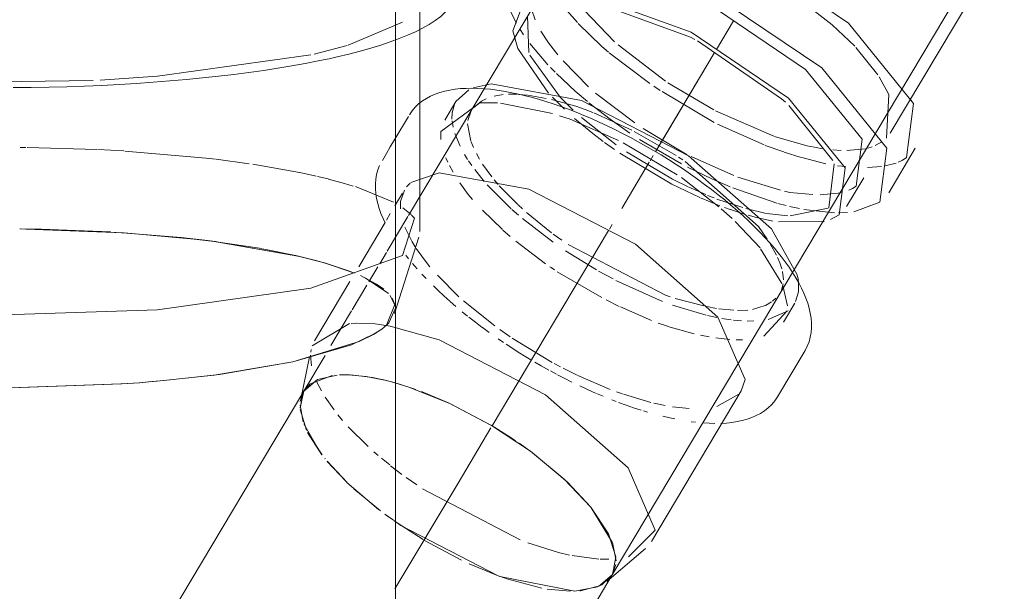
# Model space of a CAD drawing. Header units: millimetres. Extents: x -121 to 29920, y 1231 to 31888.
# Tile 26 of 106: x 9372 to 9510, y 9047 to 9127. Entities that reach past the tile are written whole.
import ezdxf

# ---------------------------------------------------------------- set-up
doc = ezdxf.new("R2010")
doc.units = ezdxf.units.MM
doc.linetypes.add('ADSK_Осевая', pattern=[700, 500, -100, 0, -100])
doc.layers.add('P-PIPE-____-CNTR', color=3, linetype='ADSK_Осевая', lineweight=20)
doc.layers.add('P-PIPE-____-OTLN', color=3, linetype='Continuous', lineweight=20)

# ---------------------------------------------------------------- blocks, each defined once
blk = doc.blocks.new('ADSK_ППР_Крестовина одноплоскостная канализационная - Одноплоскостная-1587492-3D severage Left')
at = {"layer": 'P-PIPE-____-OTLN', "color": 22}
for p, q in [((-15356.7, 9097), (-15356.7, 9129.52)), ((-15351.67, 9115.13), (-15353.24, 9112.5)), ((-15307.77, 9097.37), (-15304.18, 9090.98)), ((-15360.22, 9085.61), (-15356.82, 9096.24)), ((-15306.08, 9084.4), (-15304.51, 9087.03)), ((-15361.02, 9084.31), (-15360.1, 9086.32)), ((-15360.1, 8868.86), (-15360.1, 9086.32)), ((-15363.08, 9082.73), (-15362.38, 9083.17)), ((-15306.93, 9073.98), (-15303.08, 9080.45)), ((-15324.46, 9053.83), (-15311.96, 9074.82)), ((-15344.01, 9068.28), (-15343.4, 9067.88)), ((-15330.68, 9048.29), (-15325.3, 9052.85)), ((-15329.43, 9050.62), (-15329.91, 9049.19)), ((-15360.17, 8998.41), (-15329.91, 9049.19))]:
    blk.add_line(p, q, dxfattribs=at)
at = {"layer": 'P-PIPE-____-OTLN', "color": 9}
for p, q in [((-15366.67, 9122.95), (-15359.12, 9126.17)), ((-15371.43, 9121.72), (-15366.8, 9122.91)), ((-15351.67, 9115.13), (-15349.87, 9116.75)), ((-15352.2, 9113.56), (-15351.87, 9114.74)), ((-15345.48, 9114.9), (-15338.23, 9113.44)), ((-15358.28, 9113.02), (-15360.17, 9109.86)), ((-15352.08, 9111.54), (-15352.21, 9112.41)), ((-15328.41, 9109.34), (-15320.89, 9104.92)), ((-15320.68, 9107.36), (-15320.11, 9106.98)), ((-15358.54, 9103.23), (-15358.04, 9103.74)), ((-15359.12, 9102.34), (-15360.17, 9100.58)), ((-15359.39, 9101.21), (-15358.86, 9102.77)), ((-15359.06, 9100.3), (-15357.9, 9099.36)), ((-15357.85, 9099.31), (-15357.45, 9098.87)), ((-15309.26, 9094.62), (-15306.3, 9089.76)), ((-15304.18, 9090.98), (-15304.01, 9090.17)), ((-15306.18, 9089.48), (-15305.51, 9086.67)), ((-15360.13, 9086.67), (-15360.81, 9088.08)), ((-15360.17, 9086.85), (-15360.56, 9087.74)), ((-15305.55, 9085.97), (-15308.84, 9082.43)), ((-15305.45, 9085.96), (-15308.23, 9084.77)), ((-15361.77, 9083.62), (-15361.02, 9084.31)), ((-15363.07, 9082.74), (-15362.01, 9083.43)), ((-15362, 9084.02), (-15362.9, 9084.14)), ((-15360.82, 9083.83), (-15361.99, 9084.02)), ((-15374.39, 9078.88), (-15365.15, 9081.69)), ((-15365.15, 9081.69), (-15363.08, 9082.73)), ((-15384.58, 9077.12), (-15374.39, 9078.88)), ((-15372.05, 9079.56), (-15373.29, 9073.68)), ((-15395.74, 9075.96), (-15394.42, 9076.07)), ((-15394.25, 9076.08), (-15392.4, 9076.24)), ((-15392.35, 9076.25), (-15384.58, 9077.12)), ((-15367.66, 9077.04), (-15366.49, 9077.04)), ((-15366.33, 9077.03), (-15363.27, 9076.67)), ((-15363.27, 9076.67), (-15361.58, 9076.31)), ((-15361.41, 9076.27), (-15360.28, 9075.97)), ((-15360.67, 9076.08), (-15358.37, 9075.39)), ((-15416.71, 9075.26), (-15412.34, 9075.27)), ((-15412.34, 9075.27), (-15398.19, 9075.79)), ((-15372.86, 9074.78), (-15401.92, 9026.01)), ((-15398.19, 9075.79), (-15395.78, 9075.96)), ((-15358.36, 9075.39), (-15357.28, 9075.02)), ((-15356.47, 9074.72), (-15352.64, 9073.1)), ((-15312.28, 9074.36), (-15315.37, 9072.63)), ((-15352.61, 9073.09), (-15346.82, 9070.04)), ((-15346.78, 9070.02), (-15344.01, 9068.28)), ((-15342.89, 9067.53), (-15341.08, 9066.23)), ((-15341.06, 9066.22), (-15336.2, 9062.15)), ((-15336.16, 9062.11), (-15332.88, 9058.6)), ((-15332.88, 9058.6), (-15329.91, 9053.73)), ((-15356.26, 9054.11), (-15359.85, 9056.42)), ((-15350.91, 9051.23), (-15356.07, 9053.99)), ((-15329.9, 9053.69), (-15329.39, 9051.13)), ((-15345.56, 9048.98), (-15349.83, 9050.72)), ((-15335.11, 9046.92), (-15345.55, 9048.97)), ((-15344.69, 9048.68), (-15345.51, 9048.96)), ((-15339.71, 9047.34), (-15344.6, 9048.64)), ((-15329.91, 9049.19), (-15331.84, 9047.58)), ((-15329.91, 9049.19), (-15331.42, 9047.78)), ((-15335.73, 9046.92), (-15339, 9047.21)), ((-15331.99, 9047.51), (-15335.12, 9046.92))]:
    blk.add_line(p, q, dxfattribs=at)
at = {"layer": 'P-PIPE-____-OTLN', "color": 10}
for p, q in [((-15346.36, 9115.88), (-15345.11, 9116.09)), ((-15344.34, 9116.14), (-15343.16, 9116.12)), ((-15342.95, 9116.1), (-15341.75, 9115.99)), ((-15341.69, 9115.98), (-15339.14, 9115.56)), ((-15349.24, 9114.23), (-15348.1, 9115.17)), ((-15348.1, 9115.17), (-15347.48, 9115.49)), ((-15338.36, 9115.39), (-15335, 9114.46)), ((-15352.23, 9112.65), (-15352.2, 9113.56)), ((-15350.04, 9112.45), (-15349.54, 9113.82)), ((-15332.48, 9113.55), (-15327.18, 9111.12)), ((-15349.6, 9109.59), (-15350.08, 9112.01)), ((-15351.11, 9108.88), (-15351.84, 9110.65)), ((-15326.85, 9110.95), (-15321.04, 9107.59)), ((-15360.17, 9109.86), (-15360.81, 9108.79)), ((-15349.23, 9108.69), (-15349.57, 9109.51)), ((-15412.34, 9108.73), (-15411.57, 9108.72)), ((-15411.35, 9108.72), (-15401.65, 9108.43)), ((-15401.51, 9108.42), (-15397.92, 9108.23)), ((-15361.36, 9107.86), (-15361.92, 9106.92)), ((-15360.81, 9108.79), (-15361.35, 9107.88)), ((-15350.06, 9107.06), (-15350.5, 9107.76)), ((-15348.38, 9107.1), (-15348.83, 9107.88)), ((-15385.04, 9107.07), (-15380.46, 9106.46)), ((-15379.95, 9106.38), (-15373.45, 9105.23)), ((-15352.8, 9106.66), (-15353.08, 9107.28)), ((-15352.08, 9105.3), (-15352.58, 9106.2)), ((-15349.46, 9106.19), (-15349.94, 9106.87)), ((-15346.7, 9104.61), (-15347.96, 9106.41)), ((-15319.78, 9106.75), (-15309.58, 9097.7)), ((-15373.39, 9105.22), (-15371.12, 9104.73)), ((-15348.41, 9104.8), (-15349.06, 9105.64)), ((-15347.74, 9104), (-15348.4, 9104.79)), ((-15370.95, 9104.69), (-15369.47, 9104.33)), ((-15349.97, 9102.16), (-15351.15, 9103.81)), ((-15343.97, 9100.16), (-15347.33, 9103.53)), ((-15345.81, 9103.58), (-15346.35, 9104.19)), ((-15343.08, 9100.79), (-15345.64, 9103.39)), ((-15320.3, 9104.52), (-15315.06, 9100.46)), ((-15365.68, 9103.26), (-15360.39, 9101.11)), ((-15349.35, 9101.46), (-15349.97, 9102.16)), ((-15359.41, 9100.18), (-15359.39, 9101.21)), ((-15342.39, 9100.16), (-15343.01, 9100.73)), ((-15360.81, 9099.51), (-15361.35, 9098.59)), ((-15345.21, 9097.29), (-15347.97, 9099.97)), ((-15342.98, 9099.28), (-15343.9, 9100.1)), ((-15338.37, 9096.83), (-15341.84, 9099.66)), ((-15314.74, 9100.18), (-15313.24, 9098.81)), ((-15361.54, 9098.28), (-15365.21, 9092.11)), ((-15338.15, 9095.51), (-15342.43, 9098.81)), ((-15312.81, 9098.4), (-15309.34, 9094.74)), ((-15409.36, 9097.32), (-15412.35, 9097.37)), ((-15398.21, 9096.85), (-15399.73, 9096.94)), ((-15357.78, 9095.59), (-15358.8, 9097.64)), ((-15344.11, 9096.32), (-15345.13, 9097.22)), ((-15336.96, 9095.8), (-15338.15, 9096.66)), ((-15309.58, 9097.7), (-15308.34, 9095.94)), ((-15386.63, 9095.79), (-15388.74, 9096.03)), ((-15385.15, 9095.6), (-15386.63, 9095.79)), ((-15379.03, 9094.67), (-15385.05, 9095.59)), ((-15373.68, 9093.6), (-15384.76, 9095.55)), ((-15357.36, 9094.9), (-15357.78, 9095.58)), ((-15339.2, 9092.51), (-15343.33, 9095.66)), ((-15307.94, 9095.31), (-15307.06, 9093.71)), ((-15378.12, 9094.51), (-15378.98, 9094.66)), ((-15374.02, 9093.67), (-15378.12, 9094.51)), ((-15355.62, 9092.49), (-15357.2, 9094.65)), ((-15332.13, 9091.67), (-15336.41, 9094.31)), ((-15370.99, 9092.93), (-15373.98, 9093.66)), ((-15369.74, 9092.58), (-15370.99, 9092.93)), ((-15358.67, 9093.72), (-15358.26, 9093.2)), ((-15357.09, 9091.82), (-15357.74, 9092.57)), ((-15355.31, 9092.11), (-15355.62, 9092.49)), ((-15306.92, 9093.41), (-15306.6, 9092.65)), ((-15306.6, 9092.64), (-15306.32, 9091.8)), ((-15365.8, 9091.22), (-15366.51, 9091.5)), ((-15355.84, 9090.48), (-15356.41, 9091.07)), ((-15331.38, 9087.81), (-15337.59, 9091.42)), ((-15329.81, 9090.4), (-15331.82, 9091.49)), ((-15306.23, 9091.43), (-15306.1, 9090.29)), ((-15366.44, 9090.05), (-15371.37, 9081.78)), ((-15361.06, 9088.38), (-15364.33, 9090.57)), ((-15351.26, 9087.93), (-15354.26, 9090.91)), ((-15322.94, 9087.27), (-15329.44, 9090.2)), ((-15306.13, 9089.72), (-15306.37, 9088.85)), ((-15352.54, 9087.32), (-15353.37, 9088.06)), ((-15351.68, 9086.57), (-15352.5, 9087.28)), ((-15346.27, 9083.87), (-15350.63, 9087.37)), ((-15328.95, 9086.58), (-15330.77, 9087.49)), ((-15317.19, 9086.64), (-15321.17, 9087.7)), ((-15307.74, 9087.21), (-15308.57, 9086.73)), ((-15307.13, 9087.73), (-15307.6, 9087.32)), ((-15350.06, 9085.24), (-15350.8, 9085.84)), ((-15324.46, 9084.62), (-15328.79, 9086.51)), ((-15316.85, 9085.34), (-15321.53, 9086.74)), ((-15315.41, 9086.31), (-15316.77, 9086.55)), ((-15314.09, 9086.14), (-15315.07, 9086.26)), ((-15312.98, 9086.05), (-15314, 9086.13)), ((-15311.06, 9086.07), (-15312.48, 9086.03)), ((-15308.62, 9086.71), (-15310.41, 9086.16)), ((-15366.51, 9084.2), (-15371.69, 9081.08)), ((-15365.46, 9084.26), (-15366.27, 9084.22)), ((-15362.91, 9084.14), (-15365.38, 9084.26)), ((-15322.22, 9083.81), (-15323.52, 9084.26)), ((-15315.38, 9085.02), (-15316.68, 9085.3)), ((-15313.35, 9084.7), (-15314.67, 9084.9)), ((-15311.91, 9084.57), (-15313.02, 9084.66)), ((-15310.22, 9084.55), (-15311.12, 9084.54)), ((-15347.04, 9082.95), (-15348, 9083.65)), ((-15344.13, 9082.36), (-15345.59, 9083.37)), ((-15318.51, 9082.77), (-15322.16, 9083.79)), ((-15345.05, 9081.56), (-15345.79, 9082.07)), ((-15338.26, 9078.77), (-15343.83, 9082.16)), ((-15316.41, 9082.34), (-15317.64, 9082.58)), ((-15313.54, 9081.97), (-15315.51, 9082.19)), ((-15311.79, 9081.92), (-15312.69, 9081.93)), ((-15371.83, 9080.58), (-15371.89, 9080.22)), ((-15371.93, 9079.79), (-15371.8, 9078.32)), ((-15341.24, 9079.15), (-15341.95, 9079.57)), ((-15337.68, 9077.14), (-15338.51, 9077.59)), ((-15337.1, 9078.16), (-15338.01, 9078.64)), ((-15334.81, 9077.01), (-15336.73, 9077.97)), ((-15371.93, 9075.81), (-15368.9, 9076.94)), ((-15371.03, 9076.02), (-15370.41, 9074.81)), ((-15367.9, 9077.03), (-15366.76, 9077.05)), ((-15366.61, 9077.04), (-15364.21, 9076.82)), ((-15364.16, 9076.81), (-15362.08, 9076.42)), ((-15361.89, 9076.38), (-15360.67, 9076.08)), ((-15330.23, 9075.03), (-15334.73, 9076.97)), ((-15373.37, 9072.44), (-15372.88, 9074.76)), ((-15373.34, 9073.35), (-15372.88, 9074.76)), ((-15372.86, 9074.78), (-15371.96, 9075.79)), ((-15333.35, 9075), (-15334.43, 9075.5)), ((-15332.26, 9074.52), (-15333.35, 9075)), ((-15328.47, 9074.39), (-15329.31, 9074.69)), ((-15369.88, 9073.93), (-15368.65, 9072.17)), ((-15331.18, 9074.06), (-15332.09, 9074.44)), ((-15329.39, 9073.34), (-15330, 9073.58)), ((-15324.53, 9073.21), (-15328.33, 9074.34)), ((-15372.95, 9070.49), (-15373.38, 9072.83)), ((-15372.49, 9069.36), (-15373.35, 9072.22)), ((-15324.99, 9071.85), (-15325.58, 9072.03)), ((-15322.54, 9072.78), (-15324.13, 9073.12)), ((-15319.21, 9072.37), (-15321.55, 9072.61)), ((-15368.12, 9071.5), (-15367.45, 9070.7)), ((-15318.35, 9070.45), (-15318.95, 9070.52)), ((-15370.47, 9066.1), (-15372.86, 9070.24)), ((-15366.66, 9069.81), (-15363.89, 9067.06)), ((-15370.32, 9065.91), (-15372.32, 9069.02)), ((-15369.89, 9065.37), (-15369.91, 9065.39)), ((-15369.89, 9065.37), (-15369.9, 9065.38)), ((-15366.88, 9062.11), (-15369.61, 9065.03)), ((-15363.09, 9066.34), (-15362.48, 9065.81)), ((-15362.06, 9065.45), (-15360.9, 9064.5)), ((-15367, 9062.23), (-15369.58, 9064.99)), ((-15360.77, 9064.4), (-15359.2, 9063.19)), ((-15358.6, 9062.75), (-15357.13, 9061.71)), ((-15362.44, 9058.3), (-15366.85, 9062.08)), ((-15362.18, 9058.1), (-15365.88, 9061.17)), ((-15356.33, 9061.17), (-15342.74, 9054.05)), ((-15360.53, 9056.89), (-15361.56, 9057.64)), ((-15360.38, 9056.79), (-15361.34, 9057.47)), ((-15341.68, 9053.65), (-15337.41, 9052.32)), ((-15337.39, 9052.32), (-15335.85, 9051.95)), ((-15335.49, 9051.88), (-15331.79, 9051.38)), ((-15331.62, 9051.38), (-15330.4, 9051.36))]:
    blk.add_line(p, q, dxfattribs=at)
at = {"layer": 'P-PIPE-____-OTLN', "color": 22}
for points in [[(-15351.3, 9131.48, 0), (-15351.39, 9130.59, 0), (-15351.64, 9129.74, 0), (-15352.03, 9128.96, 0), (-15352.53, 9128.25, 0), (-15353.13, 9127.59, 0), (-15353.8, 9126.98, 0), (-15354.56, 9126.4, 0), (-15355.4, 9125.86, 0), (-15356.32, 9125.33, 0), (-15357.32, 9124.83, 0), (-15358.4, 9124.34, 0), (-15359.57, 9123.87, 0), (-15360.81, 9123.41, 0), (-15362.13, 9122.97, 0), (-15363.53, 9122.54, 0), (-15365.01, 9122.12, 0), (-15366.57, 9121.72, 0), (-15368.19, 9121.33, 0), (-15368.93, 9121.16, 0)], [(-15413.29, 9117.05, 0), (-15410.8, 9117.07, 0), (-15408.32, 9117.12, 0), (-15405.86, 9117.18, 0), (-15403.4, 9117.27, 0), (-15400.97, 9117.37, 0), (-15398.56, 9117.5, 0), (-15396.17, 9117.64, 0), (-15393.81, 9117.8, 0), (-15391.49, 9117.98, 0), (-15389.2, 9118.18, 0), (-15386.96, 9118.4, 0), (-15384.75, 9118.63, 0), (-15382.6, 9118.89, 0), (-15380.49, 9119.16, 0), (-15378.44, 9119.45, 0), (-15376.45, 9119.75, 0), (-15374.52, 9120.07, 0), (-15372.65, 9120.41, 0), (-15370.84, 9120.76, 0), (-15369.1, 9121.13, 0), (-15368.93, 9121.16, 0)], [(-15349.29, 9117.01, 0), (-15346.78, 9117.56, 0), (-15334.22, 9115.27, 0), (-15319.32, 9107.56, 0), (-15307.77, 9097.37, 0)], [(-15357.35, 9114.32, 0), (-15356.87, 9114.78, 0), (-15356.35, 9115.19, 0), (-15355.79, 9115.55, 0), (-15355.2, 9115.87, 0), (-15354.57, 9116.14, 0), (-15353.92, 9116.37, 0), (-15353.24, 9116.56, 0), (-15352.53, 9116.71, 0), (-15351.79, 9116.83, 0), (-15351.04, 9116.91, 0), (-15350.25, 9116.95, 0), (-15349.45, 9116.97, 0), (-15348.61, 9116.95, 0), (-15347.76, 9116.9, 0), (-15346.88, 9116.82, 0), (-15345.98, 9116.7, 0), (-15345.06, 9116.56, 0), (-15344.12, 9116.39, 0), (-15343.16, 9116.19, 0), (-15342.19, 9115.97, 0), (-15341.19, 9115.71, 0), (-15340.19, 9115.43, 0), (-15339.16, 9115.12, 0), (-15338.13, 9114.78, 0), (-15337.08, 9114.42, 0), (-15336.02, 9114.03, 0), (-15334.96, 9113.62, 0), (-15333.88, 9113.19, 0), (-15332.8, 9112.73, 0), (-15331.72, 9112.24, 0), (-15330.64, 9111.74, 0), (-15329.55, 9111.22, 0), (-15328.47, 9110.67, 0), (-15327.39, 9110.11, 0), (-15326.31, 9109.52, 0), (-15325.24, 9108.92, 0), (-15324.17, 9108.3, 0), (-15323.12, 9107.67, 0), (-15322.07, 9107.02, 0), (-15321.04, 9106.36, 0), (-15320.02, 9105.68, 0), (-15319.01, 9104.99, 0), (-15318.03, 9104.29, 0), (-15317.06, 9103.58, 0), (-15316.11, 9102.87, 0), (-15315.18, 9102.14, 0), (-15314.27, 9101.41, 0), (-15313.39, 9100.67, 0), (-15312.53, 9099.93, 0), (-15311.7, 9099.18, 0), (-15310.89, 9098.43, 0), (-15310.12, 9097.68, 0), (-15309.37, 9096.92, 0), (-15308.66, 9096.17, 0), (-15307.98, 9095.42, 0), (-15307.33, 9094.67, 0), (-15306.81, 9094.05, 0)], [(-15357.94, 9103.82, 0), (-15354, 9105.19, 0), (-15341.51, 9102.9, 0), (-15326.69, 9095.23, 0), (-15315.2, 9085.1, 0)], [(-15357.45, 9098.87, 0), (-15359.12, 9093.65, 0), (-15371.88, 9089.1, 0)], [(-15303.08, 9080.45, 0), (-15302.77, 9081.03, 0), (-15302.53, 9081.65, 0), (-15302.35, 9082.28, 0), (-15302.23, 9082.94, 0), (-15302.18, 9083.6, 0), (-15302.18, 9084.28, 0), (-15302.24, 9084.96, 0), (-15302.35, 9085.64, 0), (-15302.51, 9086.33, 0), (-15302.71, 9087.03, 0), (-15302.96, 9087.73, 0), (-15303.25, 9088.43, 0), (-15303.58, 9089.14, 0), (-15303.95, 9089.86, 0), (-15304.37, 9090.58, 0), (-15304.82, 9091.31, 0), (-15305.31, 9092.04, 0), (-15305.83, 9092.78, 0), (-15306.39, 9093.52, 0), (-15306.81, 9094.05, 0)], [(-15371.88, 9089.1, 0), (-15393.2, 9086.11, 0), (-15418.86, 9085.27, 0), (-15443.77, 9086.76, 0), (-15445.36, 9086.95, 0)], [(-15362.01, 9083.43, 0), (-15361.36, 9083.97, 0), (-15360.17, 9086.85, 0)], [(-15315.2, 9085.1, 0), (-15311.43, 9076.38, 0), (-15311.96, 9074.82, 0)], [(-15327.71, 9064.12, 0), (-15339.2, 9074.25, 0), (-15354.02, 9081.92, 0), (-15360.82, 9083.83, 0)], [(-15392.4, 9076.24, 0), (-15385.35, 9077.01, 0), (-15374.39, 9078.88, 0), (-15366.21, 9081.25, 0), (-15363.07, 9082.74, 0)], [(-15416.76, 9075.26, 0), (-15412.47, 9075.27, 0), (-15398.34, 9075.78, 0), (-15395.74, 9075.96, 0)], [(-15395.78, 9075.96, 0), (-15394.47, 9076.06, 0), (-15392.35, 9076.25, 0)], [(-15360.28, 9075.97, 0), (-15358.08, 9075.29, 0), (-15352.43, 9073.01, 0), (-15346.71, 9069.98, 0), (-15341.31, 9066.4, 0), (-15336.59, 9062.52, 0), (-15332.88, 9058.6, 0), (-15330.44, 9054.92, 0), (-15329.42, 9051.71, 0), (-15329.9, 9049.21, 0), (-15329.91, 9049.19, 0)], [(-15306.93, 9073.98, 0), (-15307.3, 9073.43, 0), (-15307.72, 9072.93, 0), (-15308.2, 9072.47, 0), (-15308.72, 9072.06, 0), (-15309.28, 9071.69, 0), (-15309.87, 9071.37, 0), (-15310.5, 9071.1, 0), (-15311.15, 9070.87, 0), (-15311.83, 9070.68, 0), (-15312.54, 9070.53, 0), (-15313.27, 9070.42, 0), (-15314.03, 9070.34, 0), (-15314.82, 9070.29, 0)], [(-15327.67, 9051.7, 0), (-15323.94, 9055.4, 0), (-15327.71, 9064.12, 0)]]:
    blk.add_polyline3d(points, dxfattribs=at)
at = {"layer": 'P-PIPE-____-OTLN', "color": 9}
for points in [[(-15401.19, 9118.11, 0), (-15393.2, 9118.63, 0), (-15371.88, 9121.62, 0)], [(-15434.27, 9118.42, 0), (-15418.86, 9117.79, 0), (-15402.19, 9118.06, 0)], [(-15353.78, 9109.85, 0), (-15353.77, 9110.93, 0), (-15348.35, 9114.93, 0), (-15345.87, 9114.93, 0)], [(-15358.14, 9113.26, 0), (-15357.77, 9113.81, 0), (-15357.35, 9114.32, 0)], [(-15337.25, 9113.14, 0), (-15335.79, 9112.64, 0), (-15329.07, 9109.68, 0)], [(-15303.99, 9090.04, 0), (-15303.98, 9088.6, 0), (-15304.39, 9087.25, 0)], [(-15372.88, 9074.76, 0), (-15370.93, 9076.39, 0), (-15368.22, 9077.01, 0)], [(-15315.62, 9070.28, 0), (-15316.45, 9070.3, 0), (-15317.3, 9070.35, 0)], [(-15345.8, 9049.06, 0), (-15359.37, 9056.09, 0), (-15360.33, 9056.75, 0)], [(-15331.57, 9047.7, 0), (-15334.36, 9046.97, 0), (-15334.41, 9046.97, 0)]]:
    blk.add_polyline3d(points, dxfattribs=at)
at = {"layer": 'P-PIPE-____-OTLN', "color": 10}
for points in [[(-15334.97, 9114.45, 0), (-15333.68, 9114, 0), (-15332.61, 9113.6, 0)], [(-15397.79, 9108.22, 0), (-15386.43, 9107.23, 0), (-15385.16, 9107.08, 0)], [(-15362.3, 9106.21, 0), (-15362.54, 9105.6, 0), (-15362.72, 9104.96, 0), (-15362.84, 9104.31, 0), (-15362.89, 9103.64, 0), (-15362.89, 9102.97, 0), (-15362.83, 9102.29, 0), (-15362.72, 9101.6, 0), (-15362.56, 9100.91, 0), (-15362.36, 9100.22, 0), (-15362.11, 9099.52, 0), (-15361.82, 9098.81, 0), (-15361.53, 9098.2, 0)], [(-15369.4, 9104.31, 0), (-15367.2, 9103.72, 0), (-15365.96, 9103.34, 0)], [(-15397.94, 9096.83, 0), (-15411.57, 9097.36, 0), (-15412.39, 9097.37, 0)], [(-15399.78, 9096.95, 0), (-15403.43, 9097.13, 0), (-15409.36, 9097.32, 0)], [(-15388.74, 9096.03, 0), (-15389.91, 9096.16, 0), (-15398.12, 9096.84, 0)], [(-15384.9, 9095.57, 0), (-15388.1, 9095.96, 0), (-15397.86, 9096.83, 0)], [(-15321.86, 9087.93, 0), (-15322.5, 9088.16, 0), (-15336.07, 9095.19, 0)], [(-15365.81, 9091.23, 0), (-15369.99, 9092.65, 0), (-15373.65, 9093.59, 0)], [(-15366.65, 9091.55, 0), (-15368.84, 9092.3, 0), (-15369.58, 9092.53, 0)], [(-15337.98, 9091.68, 0), (-15338.42, 9091.98, 0), (-15338.6, 9092.1, 0)], [(-15361.71, 9088.98, 0), (-15362.72, 9089.69, 0), (-15364.98, 9090.87, 0)], [(-15353.38, 9088.07, 0), (-15354.17, 9088.81, 0), (-15354.81, 9089.44, 0)], [(-15348.01, 9083.66, 0), (-15348.96, 9084.38, 0), (-15349.89, 9085.1, 0)], [(-15341.95, 9079.57, 0), (-15343, 9080.22, 0), (-15344.03, 9080.89, 0), (-15344.68, 9081.32, 0)], [(-15338.76, 9077.72, 0), (-15339.83, 9078.32, 0), (-15340.68, 9078.82, 0)], [(-15335.55, 9076.05, 0), (-15336.6, 9076.57, 0), (-15337.52, 9077.06, 0)], [(-15325.91, 9072.12, 0), (-15326.94, 9072.46, 0), (-15327.99, 9072.82, 0), (-15329.05, 9073.21, 0)], [(-15321.23, 9070.91, 0), (-15321.9, 9071.05, 0), (-15322.88, 9071.28, 0)]]:
    blk.add_polyline3d(points, dxfattribs=at)
blk = doc.blocks.new('ADSK_ППР_Отвод канализационный_Составной - Отвод раструбный-V2-3D severage Left')
at = {"layer": 'P-PIPE-____-OTLN', "color": 22}
for p, q in [((-15291.21, 9110.71), (-15276.95, 9134.64)), ((-15318.41, 9123.76), (-15319.02, 9124.08)), ((-15305.81, 9115.02), (-15306.35, 9115.51)), ((-15291.44, 9102.41), (-15287.73, 9108.63)), ((-15297.3, 9100.49), (-15294.92, 9104.48))]:
    blk.add_line(p, q, dxfattribs=at)
at = {"layer": 'P-PIPE-____-OTLN', "color": 10}
for p, q in [((-15336.98, 9128.63), (-15334.77, 9126.1)), ((-15341.17, 9127.99), (-15340.66, 9126.47)), ((-15333.85, 9127.84), (-15329.6, 9123.44)), ((-15342.78, 9125.23), (-15342.25, 9124.42)), ((-15339.85, 9124.91), (-15338.79, 9123.31)), ((-15341.38, 9123.21), (-15338.87, 9120.24)), ((-15338.78, 9123.28), (-15337.48, 9121.6)), ((-15329.09, 9122.99), (-15322.52, 9117.95)), ((-15330.34, 9121.9), (-15324.68, 9117.63)), ((-15338.5, 9119.85), (-15337.87, 9119.2)), ((-15336.77, 9120.76), (-15333.24, 9117.16)), ((-15324.11, 9117.24), (-15323.25, 9116.67)), ((-15322.18, 9117.72), (-15315.79, 9113.95)), ((-15338.25, 9115.73), (-15336.58, 9114.05)), ((-15337.15, 9115.74), (-15335.35, 9113.92)), ((-15332.27, 9116.3), (-15326.77, 9112.13)), ((-15322.98, 9116.49), (-15315.74, 9112.21)), ((-15333.16, 9114.94), (-15330.19, 9112.65)), ((-15315.54, 9113.82), (-15307.42, 9110.29)), ((-15335.18, 9112.77), (-15332.64, 9110.66)), ((-15334.2, 9112.87), (-15329.36, 9109.09)), ((-15330.19, 9112.65), (-15327.45, 9110.72)), ((-15315.26, 9111.97), (-15308.75, 9109.07)), ((-15332.64, 9110.66), (-15331.19, 9109.56)), ((-15325.6, 9111.35), (-15319.49, 9107.71)), ((-15307.33, 9110.26), (-15302.63, 9108.92)), ((-15330.99, 9109.41), (-15329.61, 9108.42)), ((-15326.11, 9109.84), (-15320.29, 9106.43)), ((-15308.61, 9109.01), (-15306.02, 9108.09)), ((-15302.54, 9108.9), (-15301.47, 9108.69)), ((-15306, 9108.08), (-15303.63, 9107.34)), ((-15301.47, 9108.69), (-15300.68, 9108.55)), ((-15299.23, 9108.37), (-15298.04, 9108.29)), ((-15297.25, 9108.28), (-15294.68, 9108.54)), ((-15294.32, 9108.62), (-15293.75, 9108.8)), ((-15318.95, 9107.44), (-15313.01, 9104.79)), ((-15303.54, 9107.32), (-15300.2, 9106.46)), ((-15298.56, 9106.17), (-15297.42, 9106.05)), ((-15319.45, 9105.99), (-15316.04, 9104.33)), ((-15316.04, 9104.33), (-15313.49, 9103.22)), ((-15312.44, 9104.58), (-15306.49, 9102.76)), ((-15319.26, 9103.18), (-15316.9, 9102.15)), ((-15316.66, 9102.05), (-15315.75, 9101.7)), ((-15313.14, 9103.08), (-15306.99, 9100.95)), ((-15305.96, 9102.64), (-15305.18, 9102.46)), ((-15305.18, 9102.46), (-15301.98, 9102.15)), ((-15300.96, 9102.13), (-15298.46, 9102.34)), ((-15298.46, 9102.34), (-15297.92, 9102.46)), ((-15317.63, 9101.7), (-15314.94, 9100.6)), ((-15315.34, 9101.54), (-15311.76, 9100.36)), ((-15306.89, 9100.93), (-15305.71, 9100.62)), ((-15314.28, 9100.35), (-15313.5, 9100.08)), ((-15313.45, 9100.06), (-15311.4, 9099.4)), ((-15310.98, 9099.28), (-15309.84, 9098.97)), ((-15305.25, 9100.51), (-15303.87, 9100.2)), ((-15303.26, 9100.09), (-15298.98, 9099.62))]:
    blk.add_line(p, q, dxfattribs=at)
at = {"layer": 'P-PIPE-____-OTLN', "color": 9}
for p, q in [((-15319.02, 9124.08), (-15332.17, 9128.87)), ((-15341.7, 9126.99), (-15341.55, 9121.94)), ((-15306.35, 9115.51), (-15318.06, 9123.57)), ((-15292.94, 9118.82), (-15296, 9122.62)), ((-15341.37, 9121.55), (-15337.15, 9115.74)), ((-15299.21, 9106.88), (-15305.32, 9114.56)), ((-15293.32, 9108.97), (-15292.37, 9109.49)), ((-15299.79, 9100.32), (-15299.01, 9106.43)), ((-15291.93, 9106.15), (-15290.42, 9106.55)), ((-15290.12, 9106.66), (-15289.63, 9106.89)), ((-15289.58, 9106.91), (-15288.95, 9107.32)), ((-15294.41, 9105.92), (-15292.42, 9106.07)), ((-15296.99, 9102.77), (-15296.49, 9103.01)), ((-15296.47, 9103.02), (-15295.97, 9103.34)), ((-15311.34, 9100.24), (-15308.49, 9099.52)), ((-15308.39, 9099.5), (-15305.48, 9099.21)), ((-15305.16, 9099.2), (-15299.85, 9100.27)), ((-15298.43, 9099.61), (-15297.18, 9099.66)), ((-15309.84, 9098.97), (-15307.56, 9098.47)), ((-15306.79, 9098.34), (-15300.41, 9098.41))]:
    blk.add_line(p, q, dxfattribs=at)
at = {"layer": 'P-PIPE-____-OTLN', "color": 22}
for points in [[(-15288.95, 9107.32, 0), (-15287.99, 9114.85, 0), (-15297.04, 9126.03, 0), (-15312.64, 9136.59, 0), (-15328.84, 9142.49, 0)], [(-15332.55, 9136.27, 0), (-15343.15, 9135.26, 0), (-15344.11, 9127.73, 0), (-15343.25, 9126.02, 0)], [(-15296.3, 9099.76, 0), (-15292.65, 9101.09, 0), (-15291.7, 9108.62, 0), (-15300.75, 9119.8, 0), (-15316.35, 9130.36, 0), (-15332.55, 9136.27, 0)], [(-15295.97, 9103.34, 0), (-15295.14, 9109.88, 0), (-15303, 9119.59, 0), (-15316.55, 9128.76, 0), (-15330.62, 9133.89, 0)], [(-15333, 9129.9, 0), (-15342.21, 9129.02, 0), (-15343.76, 9124.98, 0)], [(-15299.54, 9098.7, 0), (-15298.35, 9099.35, 0), (-15297.52, 9105.89, 0), (-15305.38, 9115.6, 0), (-15318.93, 9124.77, 0), (-15333, 9129.9, 0)]]:
    blk.add_polyline3d(points, dxfattribs=at)
at = {"layer": 'P-PIPE-____-OTLN', "color": 9}
for points in [[(-15296.17, 9122.81, 0), (-15299.29, 9125.81, 0), (-15305.15, 9130.37, 0)], [(-15343.76, 9124.98, 0), (-15343.04, 9122.48, 0), (-15338.79, 9116.3, 0)], [(-15291.73, 9110.03, 0), (-15291.43, 9116.1, 0), (-15292.76, 9118.54, 0)]]:
    blk.add_polyline3d(points, dxfattribs=at)
at = {"layer": 'P-PIPE-____-OTLN', "color": 10}
for points in [[(-15334.68, 9126, 0), (-15331.35, 9122.77, 0), (-15330.44, 9121.99, 0)], [(-15337.69, 9119.02, 0), (-15335.06, 9116.55, 0), (-15333.38, 9115.12, 0)], [(-15328.87, 9107.91, 0), (-15321.63, 9103.6, 0), (-15317.75, 9101.75, 0)], [(-15327.94, 9108.11, 0), (-15321.54, 9104.29, 0), (-15319.36, 9103.23, 0)]]:
    blk.add_polyline3d(points, dxfattribs=at)

msp = doc.modelspace()

# ---------------------------------------------------------------- linework, layer by layer
at = {"layer": 'P-PIPE-____-CNTR', "color": 10}
for p, q in [((9471.87, 9126.37), (9469.49, 9122.38)), ((9471.87, 9126.37), (9469.49, 9122.38)), ((9461.82, 9109.5), (9461.04, 9108.19)), ((9460.68, 9107.59), (9460.25, 9106.86)), ((9460.68, 9107.59), (9460.25, 9106.86)), ((9460.13, 9106.66), (9456.29, 9100.21)), ((9460.13, 9106.66), (9456.29, 9100.21)), ((9454.97, 9098.01), (9454.59, 9097.36)), ((9454.97, 9098.01), (9454.59, 9097.36)), ((9454.47, 9097.16), (9438.24, 9069.94)), ((9454.47, 9097.16), (9438.24, 9069.94)), ((9438.07, 9069.65), (9433.51, 9061.98)), ((9438.07, 9069.65), (9433.51, 9061.98))]:
    msp.add_line(p, q, dxfattribs=at)
at = {"layer": 'P-PIPE-____-CNTR', "color": 9}
for p, q in [((9469.18, 9121.84), (9461.04, 9108.19)), ((9469.18, 9121.84), (9461.82, 9109.5)), ((9424.73, 9047.25), (9433.51, 9061.98))]:
    msp.add_line(p, q, dxfattribs=at)
at = {"layer": 'P-PIPE-____-OTLN', "color": 22}
for p, q in [((9424.79, 9086.32), (9424.79, 12297.3)), ((9466.59, 9166.35), (9426.61, 9099.25)), ((9454.98, 9049.19), (9509.55, 9140.75))]:
    msp.add_line(p, q, dxfattribs=at)
at = {"layer": 'P-PIPE-____-OTLN', "color": 9}
for p, q in [((9426.53, 9099.11), (9423.64, 9094.27)), ((9424.33, 9087.74), (9424.73, 9086.85)), ((9422.88, 9083.43), (9421.82, 9082.74)), ((9414.99, 9079.75), (9412.03, 9074.78)), ((9390.47, 9076.07), (9389.15, 9075.96)), ((9392.49, 9076.24), (9390.64, 9076.08)), ((9418.41, 9077.04), (9417.23, 9077.04)), ((9421.62, 9076.67), (9418.56, 9077.03)), ((9423.31, 9076.31), (9421.62, 9076.67)), ((9424.61, 9075.97), (9423.48, 9076.27)), ((9425.04, 9056.42), (9428.63, 9054.11)), ((9428.83, 9053.99), (9433.98, 9051.23)), ((9435.06, 9050.72), (9439.34, 9048.98)), ((9439.38, 9048.96), (9440.2, 9048.68)), ((9440.3, 9048.64), (9445.18, 9047.34)), ((9453.05, 9047.58), (9454.98, 9049.19)), ((9445.9, 9047.21), (9449.16, 9046.92)), ((9449.78, 9046.92), (9452.9, 9047.51))]:
    msp.add_line(p, q, dxfattribs=at)
at = {"layer": 'P-PIPE-____-OTLN', "color": 10}
for p, q in [((9372.54, 9097.37), (9375.53, 9097.32)), ((9385.16, 9096.94), (9386.69, 9096.85)), ((9396.15, 9096.03), (9398.26, 9095.79)), ((9398.26, 9095.79), (9399.74, 9095.6)), ((9399.84, 9095.59), (9405.86, 9094.67)), ((9405.91, 9094.66), (9406.77, 9094.51)), ((9406.77, 9094.51), (9410.88, 9093.67)), ((9423.54, 9094.09), (9422.6, 9092.52)), ((9410.91, 9093.66), (9413.91, 9092.93)), ((9413.91, 9092.93), (9415.15, 9092.58)), ((9418.38, 9091.5), (9419.09, 9091.22)), ((9422.36, 9092.11), (9421.11, 9090.02)), ((9420.81, 9089.52), (9418.78, 9086.11)), ((9418.68, 9085.95), (9415.82, 9081.15)), ((9412.02, 9074.76), (9411.52, 9072.44)), ((9411.54, 9072.22), (9412.41, 9069.36)), ((9412.57, 9069.02), (9414.56, 9065.92)), ((9414.99, 9065.38), (9415, 9065.37)), ((9415.32, 9064.98), (9417.89, 9062.22)), ((9419.01, 9061.17), (9422.71, 9058.1)), ((9423.55, 9057.47), (9424.51, 9056.79))]:
    msp.add_line(p, q, dxfattribs=at)
for points in [[(9375.53, 9097.32, 0), (9381.46, 9097.13, 0), (9385.12, 9096.95, 0)], [(9386.77, 9096.84, 0), (9394.98, 9096.16, 0), (9396.15, 9096.03, 0)], [(9415.31, 9092.53, 0), (9416.05, 9092.3, 0), (9418.24, 9091.55, 0)], [(9419.91, 9090.87, 0), (9422.17, 9089.69, 0), (9423.18, 9088.98, 0)]]:
    msp.add_polyline3d(points, dxfattribs=at)
at = {"layer": 'P-PIPE-____-OTLN', "color": 22}
for points in [[(9424.73, 9086.85, 0), (9423.54, 9083.97, 0), (9422.88, 9083.43, 0)], [(9421.82, 9082.74, 0), (9418.68, 9081.25, 0), (9410.5, 9078.88, 0)], [(9410.5, 9078.88, 0), (9399.54, 9077.01, 0), (9392.49, 9076.24, 0)], [(9389.15, 9075.96, 0), (9386.55, 9075.78, 0), (9372.42, 9075.27, 0), (9368.13, 9075.26, 0)], [(9452.01, 9058.6, 0), (9448.3, 9062.52, 0), (9443.59, 9066.4, 0), (9438.18, 9069.98, 0), (9432.46, 9073.01, 0), (9426.81, 9075.29, 0), (9424.61, 9075.97, 0)], [(9454.98, 9049.19, 0), (9454.99, 9049.21, 0), (9455.47, 9051.71, 0), (9454.45, 9054.92, 0), (9452.01, 9058.6, 0)]]:
    msp.add_polyline3d(points, dxfattribs=at)
at = {"layer": 'P-PIPE-____-OTLN', "color": 9}
msp.add_polyline3d([(9416.67, 9077.01, 0), (9413.96, 9076.39, 0), (9412.02, 9074.76, 0)], dxfattribs=at)

# ---------------------------------------------------------------- block references
msp.add_blockref('ADSK_ППР_Отвод канализационный_Составной - Отвод раструбный-V2-3D severage Left', (24784.89, 0), dxfattribs=at)
at = {"layer": 'P-PIPE-____-OTLN', "color": 10}
msp.add_blockref('ADSK_ППР_Крестовина одноплоскостная канализационная - Одноплоскостная-1587492-3D severage Left', (24784.89, 0), dxfattribs=at)

doc.saveas('drawing.dxf')
